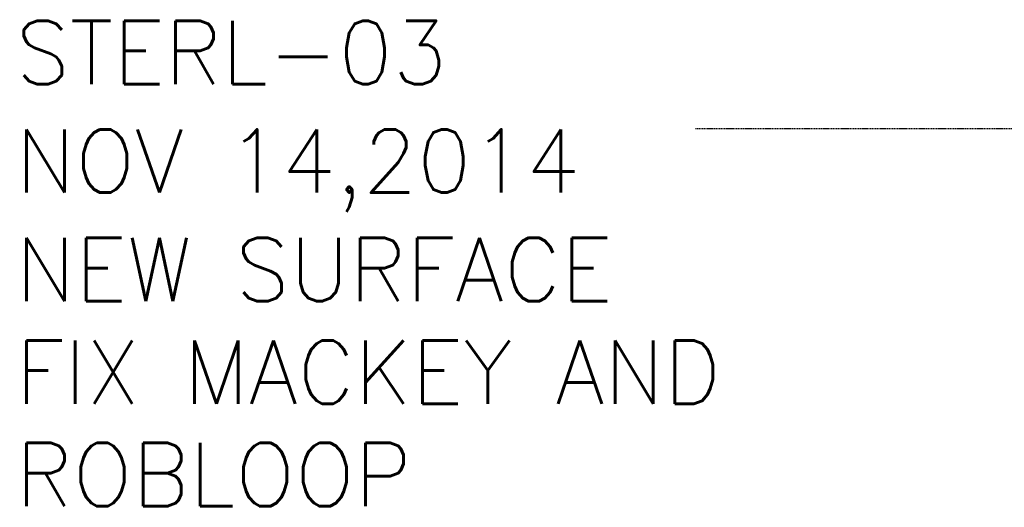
# Model space of a CAD drawing. Extents: x 114466 to 237039, y 16086 to 93345.
# Tile 2 of 81: x 131876 to 137318, y 32548 to 35244. Entities that reach past the tile are written whole.
import ezdxf

# ---------------------------------------------------------------- set-up
doc = ezdxf.new("R2010")
doc.units = 0
doc.header["$LTSCALE"] = 50
doc.header["$MEASUREMENT"] = 0
doc.linetypes.add('HIDDEN_050%', pattern=[0.1875, 0.125, -0.0625])
doc.layers.add('_CAB-PROF-TXT', color=31, linetype='HIDDEN_050%', plot=False)
doc.styles.add('L140', font='ROMANSM.shx', dxfattribs={"height": 14})

msp = doc.modelspace()

# ---------------------------------------------------------------- linework, layer by layer
at = {"layer": '_CAB-PROF-TXT'}
msp.add_line((137707.49632, 34639.54831), (135607.60201, 34639.54831), dxfattribs=at)

# ---------------------------------------------------------------- texts
at = {"layer": '_CAB-PROF-TXT', "style": 'L140'}
for s, p in [('STERL-03', (131852.82724, 34887.59082)), ('NOV 14,2014', (131852.82724, 34287.59082)), ('NEW SURFACE', (131852.82724, 33687.59082)), ('FIX MACKEY AND', (131852.82724, 33120.92416)), ('ROBLOOP', (131852.82724, 32554.25749))]:
    msp.add_text(s, height=350, dxfattribs=at).set_placement(p)

doc.saveas('drawing.dxf')
